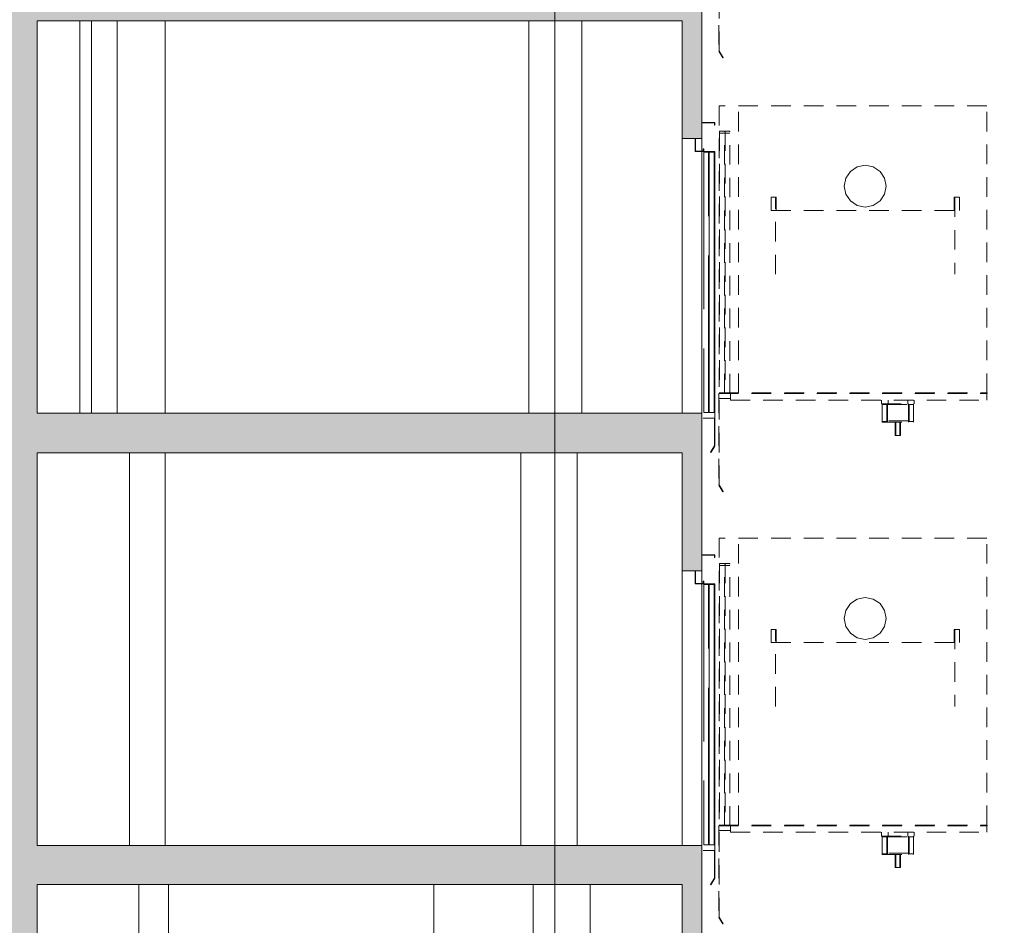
# Paper-space layout 'A-15 INWENTARYZACJA - PRZEKRÓJ' of a CAD drawing. Header units: millimetres. Extents: x 0 to 594, y 0 to 550.
# Tile 28 of 62: x 171 to 247, y 255 to 324. Entities that reach past the tile are written whole.
import ezdxf
from ezdxf.xclip import XClip

# ---------------------------------------------------------------- set-up
doc = ezdxf.new("R2010")
doc.units = ezdxf.units.MM
doc.header["$MEASUREMENT"] = 0
doc.header["$XCLIPFRAME"] = 0
for name, pattern in [('ACAD_ISO02W100', [15, 12, -3]), ('DASHDOTX2', [1000, 500, -250, 0, -250]), ('Przer. długie kreski', [2.5, 1.5, -1])]:
    doc.linetypes.add(name, pattern=pattern)
for name, color, linetype, lineweight, true_color in [('A_osie_Nr_pióra__16', 7, 'Continuous', 5, 0x0f0f0f), ('A_winda_Nr_pióra__10', 7, 'Continuous', 13, 0x4b4b4b), ('A_ściany_Nr_pióra__9', 7, 'Continuous', 13, 0xadadad)]:
    doc.layers.add(name, color=color, linetype=linetype, lineweight=lineweight, true_color=true_color)
doc.layers.add('A_podrys', color=7, linetype='Continuous')
doc.layers.add('A_strop_Nr_pióra__1', color=7, linetype='Continuous', lineweight=20)
doc.layers.add('A_ściany_Nr_pióra__1', color=7, linetype='Continuous', lineweight=20)

# ---------------------------------------------------------------- blocks, each defined once
blk = doc.blocks.new('Rysunek_2_2', base_point=(-1563.001, -181.131))
at = {"linetype": 'Continuous', "lineweight": 0, "true_color": 0x000000}
h = blk.add_hatch(color=18, dxfattribs=at)
h.paths.add_polyline_path([(78.971, 521.258), (82.471, 521.258), (82.471, 526.771), (144.471, 526.771), (144.471, 492.058), (128.571, 492.058), (128.571, 487.833), (144.178, 487.833), (144.178, 485.033), (148.171, 485.033), (148.171, 458.833), (128.921, 458.833), (128.921, 459.335), (129.071, 459.335), (129.071, 460.335), (125.881, 460.335), (125.881, 460.838), (126.031, 460.838), (126.031, 461.838), (122.841, 461.838), (122.841, 462.34), (122.991, 462.34), (122.991, 463.34), (119.801, 463.34), (119.801, 463.842), (119.951, 463.842), (119.951, 464.842), (116.761, 464.842), (116.761, 465.345), (116.911, 465.345), (116.911, 466.345), (113.721, 466.345), (113.721, 466.847), (113.871, 466.847), (113.871, 467.847), (110.681, 467.847), (110.681, 468.349), (110.831, 468.349), (110.831, 469.349), (107.641, 469.349), (107.641, 469.851), (107.791, 469.851), (107.791, 470.851), (104.601, 470.851), (104.601, 471.354), (104.751, 471.354), (104.751, 472.354), (101.561, 472.354), (101.561, 472.856), (101.711, 472.856), (101.711, 473.856), (98.521, 473.856), (98.521, 474.358), (98.671, 474.358), (98.671, 475.358), (95.471, 475.358), (82.471, 475.358), (82.471, 472.158), (98.571, 472.158), (131.1, 456.083), (143.951, 456.083), (143.951, 452.033), (147.971, 452.033), (147.971, 425.983), (128.521, 425.983), (128.521, 426.467), (128.671, 426.467), (128.671, 427.467), (125.541, 427.467), (125.541, 427.951), (125.691, 427.951), (125.691, 428.951), (122.561, 428.951), (122.561, 429.435), (122.711, 429.435), (122.711, 430.435), (119.581, 430.435), (119.581, 430.92), (119.731, 430.92), (119.731, 431.92), (116.601, 431.92), (116.601, 432.404), (116.751, 432.404), (116.751, 433.404), (113.621, 433.404), (113.621, 433.888), (113.771, 433.888), (113.771, 434.888), (110.641, 434.888), (110.641, 435.372), (110.791, 435.372), (110.791, 436.372), (107.661, 436.372), (107.661, 436.856), (107.811, 436.856), (107.811, 437.856), (104.681, 437.856), (104.681, 438.34), (104.831, 438.34), (104.831, 439.34), (101.701, 439.34), (101.701, 439.824), (101.851, 439.824), (101.851, 440.824), (98.721, 440.824), (98.721, 441.308), (98.871, 441.308), (98.871, 442.308), (98.321, 442.308), (82.471, 442.308), (82.471, 439.308), (98.4, 439.308), (130.728, 423.208), (144.291, 423.208), (144.291, 419.148), (147.671, 419.148), (147.671, 393.008), (128.121, 393.008), (128.121, 393.522), (128.271, 393.522), (128.271, 394.522), (125.181, 394.522), (125.181, 395.035), (125.331, 395.035), (125.331, 396.035), (122.241, 396.035), (122.241, 396.549), (122.391, 396.549), (122.391, 397.549), (119.301, 397.549), (119.301, 398.063), (119.451, 398.063), (119.451, 399.063), (116.361, 399.063), (116.361, 399.576), (116.511, 399.576), (116.511, 400.576), (113.421, 400.576), (113.421, 401.09), (113.571, 401.09), (113.571, 402.09), (110.481, 402.09), (110.481, 402.604), (110.631, 402.604), (110.631, 403.604), (107.541, 403.604), (107.541, 404.117), (107.691, 404.117), (107.691, 405.117), (104.601, 405.117), (104.601, 405.631), (104.751, 405.631), (104.751, 406.631), (101.661, 406.631), (101.661, 407.145), (101.811, 407.145), (101.811, 408.145), (98.721, 408.145), (98.721, 408.658), (98.871, 408.658), (98.871, 409.658), (95.671, 409.658), (82.471, 409.658), (82.471, 406.408), (98.817, 406.408), (131.205, 389.733), (143.851, 389.733), (143.851, 385.843), (147.471, 385.843), (147.471, 359.733), (128.121, 359.733), (128.121, 360.245), (128.271, 360.245), (128.271, 361.245), (125.091, 361.245), (125.091, 361.756), (125.241, 361.756), (125.241, 362.756), (122.061, 362.756), (122.061, 363.267), (122.211, 363.267), (122.211, 364.267), (119.031, 364.267), (119.031, 364.779), (119.181, 364.779), (119.181, 365.779), (116.001, 365.779), (116.001, 366.29), (116.151, 366.29), (116.151, 367.29), (112.971, 367.29), (112.971, 367.801), (113.121, 367.801), (113.121, 368.801), (109.941, 368.801), (109.941, 369.313), (110.091, 369.313), (110.091, 370.313), (106.911, 370.313), (106.911, 370.824), (107.061, 370.824), (107.061, 371.824), (103.881, 371.824), (103.881, 372.335), (104.031, 372.335), (104.031, 373.335), (100.851, 373.335), (100.851, 373.847), (101.001, 373.847), (101.001, 374.847), (97.821, 374.847), (97.821, 375.358), (97.971, 375.358), (97.971, 376.358), (94.771, 376.358), (82.471, 376.358), (82.471, 373.208), (97.746, 373.208), (130.725, 356.758), (144.201, 356.758), (144.201, 353.088), (148.071, 353.088), (148.071, 326.658), (128.521, 326.658), (128.521, 327.154), (128.671, 327.154), (128.671, 328.154), (125.521, 328.154), (125.521, 328.649), (125.671, 328.649), (125.671, 329.649), (122.521, 329.649), (122.521, 330.145), (122.671, 330.145), (122.671, 331.145), (119.521, 331.145), (119.521, 331.64), (119.671, 331.64), (119.671, 332.64), (116.521, 332.64), (116.521, 333.135), (116.671, 333.135), (116.671, 334.135), (113.521, 334.135), (113.521, 334.631), (113.671, 334.631), (113.671, 335.631), (110.521, 335.631), (110.521, 336.126), (110.671, 336.126), (110.671, 337.126), (107.521, 337.126), (107.521, 337.622), (107.671, 337.622), (107.671, 338.622), (104.521, 338.622), (104.521, 339.117), (104.671, 339.117), (104.671, 340.117), (101.521, 340.117), (101.521, 340.613), (101.671, 340.613), (101.671, 341.613), (98.521, 341.613), (98.521, 342.108), (98.671, 342.108), (98.671, 343.108), (95.471, 343.108), (82.471, 343.108), (82.471, 340.108), (98.177, 340.108), (131.528, 323.483), (144.014, 323.483), (144.014, 319.913), (147.971, 319.913), (147.971, 293.683), (147.771, 293.683), (128.421, 293.683), (128.421, 294.185), (128.571, 294.185), (128.571, 295.185), (125.441, 295.185), (125.441, 295.688), (125.591, 295.688), (125.591, 296.688), (122.461, 296.688), (122.461, 297.19), (122.611, 297.19), (122.611, 298.19), (119.481, 298.19), (119.481, 298.692), (119.631, 298.692), (119.631, 299.692), (116.501, 299.692), (116.501, 300.195), (116.651, 300.195), (116.651, 301.195), (113.521, 301.195), (113.521, 301.697), (113.671, 301.697), (113.671, 302.697), (110.541, 302.697), (110.541, 303.199), (110.691, 303.199), (110.691, 304.199), (107.561, 304.199), (107.561, 304.701), (107.711, 304.701), (107.711, 305.701), (104.581, 305.701), (104.581, 306.204), (104.731, 306.204), (104.731, 307.204), (101.601, 307.204), (101.601, 307.706), (101.751, 307.706), (101.751, 308.706), (98.621, 308.706), (98.621, 309.208), (98.771, 309.208), (98.771, 310.208), (95.571, 310.208), (82.471, 310.208), (82.471, 307.008), (98.657, 307.008), (131.337, 290.533), (143.821, 290.533), (143.821, 286.843), (147.771, 286.843), (147.771, 260.633), (128.171, 260.633), (128.121, 260.633), (128.121, 261.099), (128.271, 261.099), (128.271, 262.099), (125.161, 262.099), (125.161, 262.565), (125.311, 262.565), (125.311, 263.565), (122.201, 263.565), (122.201, 264.031), (122.351, 264.031), (122.351, 265.031), (119.241, 265.031), (119.241, 265.497), (119.391, 265.497), (119.391, 266.497), (116.281, 266.497), (116.281, 266.963), (116.431, 266.963), (116.431, 267.963), (113.321, 267.963), (113.321, 268.429), (113.471, 268.429), (113.471, 269.429), (110.361, 269.429), (110.361, 269.895), (110.511, 269.895), (110.511, 270.895), (107.401, 270.895), (107.401, 271.36), (107.551, 271.36), (107.551, 272.36), (104.441, 272.36), (104.441, 272.826), (104.591, 272.826), (104.591, 273.826), (101.481, 273.826), (101.481, 274.292), (101.631, 274.292), (101.631, 275.292), (98.521, 275.292), (98.521, 275.758), (98.671, 275.758), (98.671, 276.758), (95.471, 276.758), (82.471, 276.758), (82.471, 273.908), (97.936, 273.908), (129.941, 258.058), (144.279, 258.058), (144.279, 254.058), (148.071, 254.058), (148.171, 254.058), (148.171, 227.858), (148.071, 227.858), (128.821, 227.858), (128.821, 228.317), (128.971, 228.317), (128.971, 229.317), (125.791, 229.317), (125.791, 229.776), (125.941, 229.776), (125.941, 230.776), (122.761, 230.776), (122.761, 231.235), (122.911, 231.235), (122.911, 232.235), (119.731, 232.235), (119.731, 232.695), (119.881, 232.695), (119.881, 233.695), (116.701, 233.695), (116.701, 234.154), (116.851, 234.154), (116.851, 235.154), (113.671, 235.154), (113.671, 235.613), (113.821, 235.613), (113.821, 236.613), (110.641, 236.613), (110.641, 237.072), (110.791, 237.072), (110.791, 238.072), (107.611, 238.072), (107.611, 238.531), (107.761, 238.531), (107.761, 239.531), (104.581, 239.531), (104.581, 239.99), (104.731, 239.99), (104.731, 240.99), (101.551, 240.99), (101.551, 241.449), (101.701, 241.449), (101.701, 242.449), (98.521, 242.449), (98.521, 242.908), (98.671, 242.908), (98.671, 243.908), (95.471, 243.908), (82.471, 243.908), (82.471, 257.508), (80.778, 257.508), (80.778, 257.458), (79.778, 257.458), (79.778, 257.508), (78.971, 257.508), (78.971, 128.858), (78.971, 108.706), (172.701, 108.706), (223.521, 108.706), (304.19, 108.706), (545.864, 108.706), (545.864, 212.647), (540.844, 212.647), (540.844, 210.897), (524.894, 210.897), (524.894, 211.43), (525.044, 211.43), (525.044, 212.43), (521.953, 212.43), (521.953, 212.963), (522.103, 212.963), (522.103, 213.963), (519.012, 213.963), (519.012, 214.496), (519.162, 214.496), (519.162, 215.496), (516.071, 215.496), (516.071, 216.029), (516.221, 216.029), (516.221, 217.029), (513.13, 217.029), (513.13, 217.562), (513.28, 217.562), (513.28, 218.562), (510.189, 218.562), (510.189, 219.095), (510.339, 219.095), (510.339, 220.095), (507.248, 220.095), (507.248, 220.628), (507.398, 220.628), (507.398, 221.628), (504.307, 221.628), (504.307, 222.161), (504.457, 222.161), (504.457, 223.161), (501.366, 223.161), (501.366, 223.694), (501.516, 223.694), (501.516, 224.694), (498.425, 224.694), (498.425, 225.226), (498.575, 225.226), (498.575, 226.226), (495.849, 226.226), (495.484, 226.226), (495.484, 226.759), (495.634, 226.759), (495.634, 227.759), (495.554, 227.759), (477.104, 227.759), (477.104, 254.109), (479.494, 254.109), (479.494, 257.939), (494.161, 257.939), (524.302, 242.503), (527.184, 241.027), (540.844, 241.027), (540.844, 243.977), (524.714, 243.977), (524.714, 244.505), (524.864, 244.505), (524.864, 245.505), (521.731, 245.505), (521.731, 246.033), (521.881, 246.033), (521.881, 247.033), (518.748, 247.033), (518.748, 247.56), (518.898, 247.56), (518.898, 248.56), (515.765, 248.56), (515.765, 249.088), (515.915, 249.088), (515.915, 250.088), (512.782, 250.088), (512.782, 250.616), (512.932, 250.616), (512.932, 251.616), (509.799, 251.616), (509.799, 252.144), (509.949, 252.144), (509.949, 253.144), (506.816, 253.144), (506.816, 253.671), (506.966, 253.671), (506.966, 254.671), (503.833, 254.671), (503.833, 255.199), (503.983, 255.199), (503.983, 256.199), (500.85, 256.199), (500.85, 256.727), (501, 256.727), (501, 257.727), (497.867, 257.727), (497.867, 258.255), (498.017, 258.255), (498.017, 259.255), (495.067, 259.255), (494.884, 259.255), (494.884, 259.782), (495.034, 259.782), (495.034, 260.782), (494.924, 260.782), (494.774, 260.782), (491.904, 260.782), (476.524, 260.782), (476.494, 260.782), (476.494, 287.012), (478.924, 287.012), (478.924, 290.882), (494.18, 290.882), (524.493, 275.514), (528.116, 273.677), (540.844, 273.677), (540.844, 276.987), (527.733, 276.987), (524.904, 276.987), (524.904, 277.513), (525.054, 277.513), (525.054, 278.513), (521.894, 278.513), (521.894, 279.039), (522.044, 279.039), (522.044, 280.039), (518.884, 280.039), (518.884, 280.565), (519.034, 280.565), (519.034, 281.565), (515.874, 281.565), (515.874, 282.091), (516.024, 282.091), (516.024, 283.091), (512.864, 283.091), (512.864, 283.617), (513.014, 283.617), (513.014, 284.617), (509.854, 284.617), (509.854, 285.143), (510.004, 285.143), (510.004, 286.143), (506.844, 286.143), (506.844, 286.669), (506.994, 286.669), (506.994, 287.669), (503.834, 287.669), (503.834, 288.195), (503.984, 288.195), (503.984, 289.195), (500.824, 289.195), (500.824, 289.721), (500.974, 289.721), (500.974, 290.721), (497.814, 290.721), (497.814, 291.247), (497.964, 291.247), (497.964, 292.247), (494.804, 292.247), (494.804, 292.271), (494.804, 292.773), (494.954, 292.773), (494.954, 293.773), (494.924, 293.773), (494.454, 293.773), (476.824, 293.773), (476.824, 319.773), (478.994, 319.773), (478.994, 323.723), (495.855, 323.723), (524.618, 308.913), (528.086, 307.127), (540.844, 307.127), (540.844, 310.427), (524.954, 310.427), (524.954, 310.959), (525.104, 310.959), (525.104, 311.959), (521.98, 311.959), (521.98, 312.49), (522.13, 312.49), (522.13, 313.49), (519.006, 313.49), (519.006, 314.021), (519.156, 314.021), (519.156, 315.021), (516.032, 315.021), (516.032, 315.553), (516.182, 315.553), (516.182, 316.553), (513.058, 316.553), (513.058, 317.084), (513.208, 317.084), (513.208, 318.084), (510.084, 318.084), (510.084, 318.615), (510.234, 318.615), (510.234, 319.615), (507.11, 319.615), (507.11, 320.147), (507.26, 320.147), (507.26, 321.147), (504.136, 321.147), (504.136, 321.678), (504.286, 321.678), (504.286, 322.678), (501.162, 322.678), (501.162, 323.21), (501.312, 323.21), (501.312, 324.21), (498.188, 324.21), (498.188, 324.741), (498.338, 324.741), (498.338, 325.741), (495.214, 325.741), (495.214, 325.759), (495.214, 326.272), (495.364, 326.272), (495.364, 327.272), (494.884, 327.272), (492.234, 327.272), (476.744, 327.272), (476.744, 353.502), (479.104, 353.502), (479.104, 357.272), (494.171, 357.272), (524.472, 342.222), (527.824, 340.557), (540.844, 340.557), (540.844, 343.717), (524.834, 343.717), (524.834, 344.21), (524.984, 344.21), (524.984, 345.21), (521.828, 345.21), (521.828, 345.703), (521.978, 345.703), (521.978, 346.703), (518.822, 346.703), (518.822, 347.196), (518.972, 347.196), (518.972, 348.196), (515.816, 348.196), (515.816, 348.689), (515.966, 348.689), (515.966, 349.689), (512.81, 349.689), (512.81, 350.182), (512.96, 350.182), (512.96, 351.182), (509.804, 351.182), (509.804, 351.676), (509.954, 351.676), (509.954, 352.676), (506.798, 352.676), (506.798, 353.169), (506.948, 353.169), (506.948, 354.169), (503.792, 354.169), (503.792, 354.662), (503.942, 354.662), (503.942, 355.662), (503.693, 355.662), (500.786, 355.662), (500.786, 356.155), (500.936, 356.155), (500.936, 357.155), (500.69, 357.155), (497.78, 357.155), (497.78, 357.648), (497.93, 357.648), (497.93, 358.648), (497.687, 358.648), (495.09, 358.648), (494.774, 358.648), (494.774, 359.141), (494.924, 359.141), (494.924, 360.141), (476.674, 360.141), (476.674, 386.401), (478.894, 386.401), (478.894, 389.901), (495.646, 389.901), (524.664, 375.537), (528.34, 373.717), (540.844, 373.717), (540.844, 377.057), (524.974, 377.057), (524.974, 377.542), (525.124, 377.542), (525.124, 378.542), (521.974, 378.542), (521.974, 379.027), (522.124, 379.027), (522.124, 380.027), (518.974, 380.027), (518.974, 380.512), (519.124, 380.512), (519.124, 381.512), (515.974, 381.512), (515.974, 381.997), (516.124, 381.997), (516.124, 382.997), (512.974, 382.997), (512.974, 383.482), (513.124, 383.482), (513.124, 384.482), (509.974, 384.482), (509.974, 384.967), (510.124, 384.967), (510.124, 385.967), (506.974, 385.967), (506.974, 386.452), (507.124, 386.452), (507.124, 387.452), (503.974, 387.452), (503.974, 387.937), (504.124, 387.937), (504.124, 388.937), (500.974, 388.937), (500.974, 389.422), (501.124, 389.422), (501.124, 390.422), (497.974, 390.422), (497.974, 390.907), (498.124, 390.907), (498.124, 391.907), (494.974, 391.907), (494.974, 392.392), (495.124, 392.392), (495.124, 393.392), (476.594, 393.392), (476.594, 419.552), (478.984, 419.552), (478.984, 423.322), (494.208, 423.322), (524.534, 408.57), (528.158, 406.807), (540.844, 406.807), (540.844, 410.087), (524.844, 410.087), (524.844, 410.563), (524.994, 410.563), (524.994, 411.563), (521.81, 411.563), (521.81, 412.039), (521.96, 412.039), (521.96, 413.039), (518.776, 413.039), (518.776, 413.515), (518.926, 413.515), (518.926, 414.515), (515.742, 414.515), (515.742, 414.991), (515.892, 414.991), (515.892, 415.991), (512.708, 415.991), (512.708, 416.467), (512.858, 416.467), (512.858, 417.467), (509.674, 417.467), (509.674, 417.943), (509.824, 417.943), (509.824, 418.943), (506.64, 418.943), (506.64, 419.419), (506.79, 419.419), (506.79, 420.419), (503.606, 420.419), (503.606, 420.895), (503.756, 420.895), (503.756, 421.895), (500.572, 421.895), (500.572, 422.37), (500.722, 422.37), (500.722, 423.37), (497.538, 423.37), (497.538, 423.846), (497.688, 423.846), (497.688, 424.846), (494.504, 424.846), (494.504, 425.322), (494.654, 425.322), (494.654, 426.322), (476.524, 426.322), (476.524, 452.452), (478.296, 452.452), (478.296, 456.352), (494.145, 456.352), (527.939, 439.877), (540.844, 439.877), (540.844, 442.957), (525.044, 442.957), (525.044, 443.423), (525.194, 443.423), (525.194, 444.423), (522.038, 444.423), (522.038, 444.888), (522.188, 444.888), (522.188, 445.888), (519.032, 445.888), (519.032, 446.354), (519.182, 446.354), (519.182, 447.354), (516.026, 447.354), (516.026, 447.819), (516.176, 447.819), (516.176, 448.819), (513.02, 448.819), (513.02, 449.285), (513.17, 449.285), (513.17, 450.285), (510.014, 450.285), (510.014, 450.75), (510.164, 450.75), (510.164, 451.75), (507.008, 451.75), (507.008, 452.215), (507.158, 452.215), (507.158, 453.215), (504.002, 453.215), (504.002, 453.681), (504.152, 453.681), (504.152, 454.681), (500.996, 454.681), (500.996, 455.146), (501.146, 455.146), (501.146, 456.146), (497.99, 456.146), (497.99, 456.612), (498.14, 456.612), (498.14, 457.612), (494.984, 457.612), (494.984, 458.077), (495.134, 458.077), (495.134, 459.077), (476.554, 459.077), (476.554, 485.297), (478.654, 485.297), (478.654, 488.687), (540.844, 488.687), (540.844, 485.317), (545.864, 485.317), (545.864, 508.739), (540.844, 508.739), (540.844, 506.896), (346.273, 506.896), (346.273, 532.459), (344.115, 532.459), (344.115, 530.095), (82.471, 530.095), (82.471, 532.459), (78.971, 532.459)])
h.paths.add_polyline_path([(95.471, 211.358), (82.471, 211.358), (82.471, 241.358), (97.329, 241.358), (131.386, 224.958), (144.133, 224.958), (144.133, 221.358), (148.071, 221.358), (148.071, 194.858), (128.521, 194.858), (128.521, 195.358), (128.671, 195.358), (128.671, 196.358), (125.521, 196.358), (125.521, 196.858), (125.671, 196.858), (125.671, 197.858), (122.521, 197.858), (122.521, 198.358), (122.671, 198.358), (122.671, 199.358), (119.521, 199.358), (119.521, 199.858), (119.671, 199.858), (119.671, 200.858), (116.521, 200.858), (116.521, 201.358), (116.671, 201.358), (116.671, 202.358), (113.521, 202.358), (113.521, 202.858), (113.671, 202.858), (113.671, 203.858), (110.521, 203.858), (110.521, 204.358), (110.671, 204.358), (110.671, 205.358), (107.521, 205.358), (107.521, 205.858), (107.671, 205.858), (107.671, 206.858), (104.521, 206.858), (104.521, 207.358), (104.671, 207.358), (104.671, 208.358), (101.521, 208.358), (101.521, 208.858), (101.671, 208.858), (101.671, 209.858), (98.521, 209.858), (98.521, 210.358), (98.671, 210.358), (98.671, 211.358)], flags=0)
h.paths.add_polyline_path([(82.471, 145.158), (82.471, 175.258), (98.262, 175.258), (131.328, 158.558), (144.571, 158.558), (144.571, 155.088), (147.971, 155.088), (147.971, 128.858), (126.421, 128.858), (126.421, 129.488), (126.571, 129.488), (126.571, 130.488), (123.477, 130.488), (123.477, 131.118), (123.627, 131.118), (123.627, 132.118), (120.532, 132.118), (120.532, 132.748), (120.682, 132.748), (120.682, 133.748), (117.588, 133.748), (117.588, 134.378), (117.738, 134.378), (117.738, 135.378), (114.643, 135.378), (114.643, 136.008), (114.793, 136.008), (114.793, 137.008), (111.699, 137.008), (111.699, 137.638), (111.849, 137.638), (111.849, 138.638), (108.754, 138.638), (108.754, 139.268), (108.904, 139.268), (108.904, 140.268), (105.81, 140.268), (105.81, 140.898), (105.96, 140.898), (105.96, 141.898), (102.865, 141.898), (102.865, 142.528), (103.015, 142.528), (103.015, 143.528), (99.921, 143.528), (99.921, 144.158), (100.071, 144.158), (100.071, 145.158), (96.871, 145.158)], flags=0)
h.paths.add_polyline_path([(98.571, 178.358), (82.471, 178.358), (82.471, 208.858), (97.167, 208.858), (130.967, 191.958), (144.129, 191.958), (144.129, 188.388), (147.871, 188.388), (147.871, 161.858), (131.471, 161.858), (128.271, 161.858), (128.121, 161.858), (128.121, 162.358), (128.271, 162.358), (128.271, 163.358), (125.151, 163.358), (125.151, 163.858), (125.301, 163.858), (125.301, 164.858), (122.181, 164.858), (122.181, 165.358), (122.331, 165.358), (122.331, 166.358), (119.211, 166.358), (119.211, 166.858), (119.361, 166.858), (119.361, 167.858), (116.241, 167.858), (116.241, 168.358), (116.391, 168.358), (116.391, 169.358), (113.271, 169.358), (113.271, 169.858), (113.421, 169.858), (113.421, 170.858), (110.301, 170.858), (110.301, 171.358), (110.451, 171.358), (110.451, 172.358), (107.331, 172.358), (107.331, 172.858), (107.481, 172.858), (107.481, 173.858), (104.361, 173.858), (104.361, 174.358), (104.511, 174.358), (104.511, 175.358), (101.391, 175.358), (101.391, 175.858), (101.541, 175.858), (101.541, 176.858), (98.421, 176.858), (98.421, 177.358), (98.571, 177.358)], flags=0)
h.paths.add_polyline_path([(150.524, 494.366), (170.201, 494.366), (170.201, 116.835), (150.524, 116.835)], flags=0)
h.paths.add_polyline_path([(172.701, 496.906), (150.524, 496.906), (150.524, 507.797), (150.524, 526.771), (195.183, 526.771), (195.183, 496.906)], flags=0)
h.paths.add_polyline_path([(172.701, 224.871), (222.021, 224.871), (222.021, 215.858), (223.521, 215.858), (223.521, 227.858), (172.701, 227.858), (172.701, 257.637), (222.021, 257.637), (222.021, 248.858), (223.521, 248.858), (223.521, 260.633), (172.701, 260.633), (172.701, 290.657), (222.021, 290.657), (222.021, 281.633), (223.521, 281.633), (223.521, 293.683), (172.701, 293.683), (172.701, 323.677), (222.021, 323.677), (222.021, 314.683), (223.521, 314.683), (223.521, 326.858), (172.701, 326.858), (172.701, 356.697), (222.021, 356.697), (222.021, 347.858), (223.521, 347.858), (223.521, 359.933), (172.701, 359.933), (172.701, 389.633), (222.021, 389.633), (222.021, 380.933), (223.521, 380.933), (223.521, 393.158), (172.701, 393.158), (172.701, 422.653), (222.021, 422.653), (222.021, 414.158), (223.521, 414.158), (223.521, 426.133), (172.701, 426.133), (172.701, 455.673), (222.021, 455.673), (222.021, 447.133), (223.521, 447.133), (223.521, 458.833), (172.701, 458.833), (172.701, 488.693), (222.021, 488.693), (222.021, 479.833), (223.521, 479.833), (223.521, 494.535), (251.6, 494.535), (251.6, 116.835), (223.521, 116.835), (223.521, 128.858), (172.701, 128.858), (172.701, 158.494), (222.021, 158.494), (222.021, 149.858), (223.521, 149.858), (223.521, 161.858), (172.701, 161.858), (172.701, 191.682), (222.021, 191.682), (222.021, 182.858), (223.521, 182.858), (223.521, 194.858), (172.701, 194.858)], flags=0)
h.paths.add_polyline_path([(196.183, 496.906), (196.183, 526.771), (211.83, 526.771), (211.83, 522.206), (215.555, 522.206), (215.555, 526.771), (277.7, 526.771), (277.7, 522.206), (281.341, 522.206), (281.341, 526.771), (330.073, 526.771), (343.402, 526.771), (343.402, 520.253), (344.306, 520.253), (344.306, 491.91), (330.073, 491.91), (308.338, 491.91), (308.338, 496.906), (302.69, 496.906), (223.521, 496.906), (222.021, 496.906)], flags=0)
h.paths.add_polyline_path([(252.986, 194.858), (252.986, 221.358), (256.744, 221.358), (256.744, 224.268), (276.249, 224.268), (276.249, 221.358), (280.601, 221.358), (280.601, 215.858), (282.33, 215.858), (282.33, 227.858), (253.1, 227.858), (253.1, 254.133), (255.965, 254.133), (255.965, 257.043), (276.56, 257.043), (276.56, 254.133), (280.531, 254.133), (280.531, 248.858), (282.33, 248.858), (282.33, 260.633), (253.1, 260.633), (253.1, 286.843), (255.62, 286.843), (255.62, 290.033), (276.43, 290.033), (276.43, 286.843), (280.911, 286.843), (280.911, 281.633), (282.33, 281.633), (282.33, 293.683), (253.1, 293.683), (253.1, 319.913), (255.56, 319.913), (255.56, 323.193), (276.41, 323.193), (276.41, 319.913), (280.781, 319.913), (280.781, 314.683), (282.33, 314.683), (282.33, 326.858), (253.1, 326.858), (253.1, 353.088), (255.85, 353.088), (255.85, 356.348), (276.87, 356.348), (276.87, 353.088), (280.771, 353.088), (280.771, 347.858), (282.33, 347.858), (282.33, 359.933), (253.1, 359.933), (253.1, 385.843), (255.8, 385.843), (255.8, 389.443), (276.57, 389.443), (276.57, 385.843), (280.771, 385.843), (280.771, 380.933), (282.33, 380.933), (282.33, 393.158), (253.1, 393.158), (253.1, 419.148), (255.377, 419.148), (255.377, 423.278), (277.092, 423.278), (277.092, 419.148), (280.851, 419.148), (280.851, 414.158), (282.33, 414.158), (282.33, 426.133), (253.1, 426.133), (253.1, 451.983), (255.98, 451.983), (255.98, 456.083), (276.881, 456.083), (276.86, 451.983), (280.851, 451.983), (280.851, 447.133), (282.33, 447.133), (282.33, 458.833), (253.1, 458.833), (253.1, 485.003), (255.966, 485.003), (255.966, 488.143), (276.82, 488.143), (276.82, 485.003), (280.951, 485.003), (280.951, 479.833), (282.33, 479.833), (282.33, 494.535), (302.69, 494.535), (302.69, 116.835), (282.33, 116.835), (282.33, 128.858), (253.1, 128.858), (253.1, 155.358), (255.659, 155.358), (255.659, 158.458), (277.1, 158.458), (277.1, 155.358), (280.751, 155.358), (280.751, 149.858), (282.33, 149.858), (282.33, 161.858), (253.1, 161.858), (253.1, 188.358), (255.71, 188.358), (255.71, 191.268), (276.58, 191.268), (276.58, 188.358), (280.69, 188.358), (280.69, 182.858), (282.33, 182.858), (282.33, 194.858)], flags=0)
h.paths.add_polyline_path([(304.19, 158.737), (455.374, 158.737), (455.374, 128.858), (304.19, 128.858)], flags=0)
h.paths.add_polyline_path([(304.19, 323.831), (474.634, 323.831), (474.634, 293.683), (304.19, 293.683)], flags=0)
h.paths.add_polyline_path([(304.19, 224.831), (474.634, 224.831), (474.634, 194.858), (304.19, 194.858)], flags=0)
h.paths.add_polyline_path([(304.19, 458.833), (304.19, 488.842), (474.634, 488.842), (474.634, 458.833)], flags=0)
h.paths.add_polyline_path([(304.19, 290.656), (474.634, 290.656), (474.634, 260.633), (304.19, 260.633)], flags=0)
h.paths.add_polyline_path([(474.634, 393.158), (304.19, 393.158), (304.19, 423.106), (474.634, 423.106)], flags=0)
h.paths.add_polyline_path([(304.19, 356.906), (474.634, 356.906), (474.634, 326.858), (304.19, 326.858)], flags=0)
h.paths.add_polyline_path([(304.19, 161.658), (304.19, 191.831), (474.634, 191.831), (474.634, 161.658), (455.374, 161.658)], flags=0)
h.paths.add_polyline_path([(304.19, 227.858), (304.19, 257.606), (474.634, 257.606), (474.634, 227.858)], flags=0)
h.paths.add_polyline_path([(304.19, 426.133), (304.19, 455.806), (474.634, 455.806), (474.634, 426.133)], flags=0)
h.paths.add_polyline_path([(304.19, 359.933), (304.19, 390.131), (474.634, 390.131), (474.634, 360.141), (474.634, 359.933)], flags=0)
h.paths.add_polyline_path([(349.328, 491.91), (349.328, 503.872), (540.844, 503.872), (540.844, 491.91), (474.634, 491.91)], flags=0)
h.paths.add_polyline_path([(540.844, 129.007), (456.874, 129.007), (456.874, 158.737), (474.634, 158.737), (474.634, 155.257), (479.284, 155.257), (479.284, 158.737), (495.613, 158.737), (516.724, 148.936), (518.578, 148.076), (518.578, 147.553), (540.844, 147.553)], flags=0)
h.paths.add_polyline_path([(477.024, 188.328), (479.355, 188.328), (479.355, 192.081), (494.25, 192.081), (524.526, 177.003), (528.16, 175.193), (540.844, 175.193), (540.844, 150.553), (519.727, 150.553), (516.954, 150.553), (516.954, 151.941), (513.964, 151.941), (513.964, 153.329), (510.974, 153.329), (510.974, 154.717), (507.984, 154.717), (507.984, 156.106), (504.994, 156.106), (504.994, 157.494), (502.004, 157.494), (502.004, 158.882), (499.014, 158.882), (499.014, 160.27), (496.024, 160.27), (496.024, 161.658), (494.834, 161.658), (477.024, 161.658)], flags=0)
h.paths.add_polyline_path([(477.104, 220.828), (479.254, 220.828), (479.254, 224.558), (495.439, 224.558), (524.46, 209.432), (525.678, 208.797), (526.72, 208.797), (540.844, 208.797), (540.844, 178.537), (527.761, 178.537), (525.004, 178.537), (525.004, 179.014), (525.154, 179.014), (525.154, 180.014), (522.017, 180.014), (522.017, 180.49), (522.167, 180.49), (522.167, 181.49), (519.03, 181.49), (519.03, 181.967), (519.18, 181.967), (519.18, 182.967), (516.043, 182.967), (516.043, 183.443), (516.193, 183.443), (516.193, 184.443), (513.056, 184.443), (513.056, 184.919), (513.206, 184.919), (513.206, 185.919), (510.069, 185.919), (510.069, 186.396), (510.219, 186.396), (510.219, 187.396), (507.082, 187.396), (507.082, 187.872), (507.232, 187.872), (507.232, 188.872), (504.095, 188.872), (504.095, 189.349), (504.245, 189.349), (504.245, 190.349), (501.108, 190.349), (501.108, 190.825), (501.258, 190.825), (501.258, 191.825), (498.121, 191.825), (498.121, 192.302), (498.271, 192.302), (498.271, 193.302), (495.271, 193.302), (495.134, 193.302), (495.134, 193.778), (495.284, 193.778), (495.284, 194.778), (494.874, 194.778), (477.104, 194.778)], flags=0)
at = {"layer": 'A_osie_Nr_pióra__16', "color": 250, "linetype": 'DASHDOTX2', "lineweight": 5, "true_color": 0x0f0f0f}
blk.add_line((212.296, 501.211), (212.296, 142.962), dxfattribs=at)
at = {"layer": 'A_strop_Nr_pióra__1', "color": 7, "linetype": 'Continuous', "lineweight": 20}
for p, q in [((172.701, 323.677), (222.021, 323.677)), ((223.521, 314.683), (222.021, 314.683)), ((172.701, 293.683), (223.521, 293.683)), ((172.701, 290.657), (222.021, 290.657)), ((223.521, 281.633), (222.021, 281.633)), ((172.701, 260.633), (223.521, 260.633)), ((172.701, 257.637), (222.021, 257.637))]:
    blk.add_line(p, q, dxfattribs=at)
at = {"layer": 'A_winda_Nr_pióra__10', "color": 251, "linetype": 'Przer. długie kreski', "lineweight": 13, "true_color": 0x4b4b4b}
for p, q in [((224.821, 328.358), (224.821, 321.358)), ((224.851, 321.358), (224.851, 327.988)), ((224.821, 321.358), (224.851, 321.358)), ((224.849, 321.366), (224.823, 321.35)), ((224.823, 321.35), (225.123, 320.85)), ((225.149, 320.866), (224.849, 321.366)), ((225.123, 320.85), (225.149, 320.866)), ((245.321, 317.183), (224.841, 317.183)), ((224.841, 317.183), (224.841, 295.223)), ((226.321, 295.223), (226.321, 317.183)), ((245.321, 295.223), (245.321, 317.183)), ((224.881, 315.233), (224.881, 295.183)), ((225.251, 315.233), (224.881, 315.233)), ((225.251, 315.083), (224.881, 315.083)), ((225.251, 295.183), (225.251, 315.233)), ((225.301, 315.233), (225.301, 295.183)), ((225.671, 315.233), (225.301, 315.233)), ((225.671, 315.083), (225.301, 315.083)), ((225.671, 295.183), (225.671, 315.233)), ((235.409, 312.511), (234.89, 312.165)), ((236.021, 312.633), (235.409, 312.511)), ((236.633, 312.511), (236.021, 312.633)), ((237.152, 312.165), (236.633, 312.511)), ((234.89, 312.165), (234.543, 311.645)), ((237.499, 311.645), (237.152, 312.165)), ((234.543, 311.645), (234.421, 311.033)), ((234.421, 311.033), (234.543, 310.421)), ((237.621, 311.033), (237.499, 311.645)), ((237.499, 310.421), (237.621, 311.033)), ((234.543, 310.421), (234.89, 309.902)), ((237.152, 309.902), (237.499, 310.421)), ((229.221, 310.183), (228.821, 310.183)), ((228.821, 310.183), (228.821, 309.183)), ((229.171, 304.298), (229.171, 310.183)), ((229.221, 309.183), (229.221, 310.183)), ((234.89, 309.902), (235.409, 309.555)), ((235.409, 309.555), (236.021, 309.433)), ((236.021, 309.433), (236.633, 309.555)), ((236.633, 309.555), (237.152, 309.902)), ((243.221, 310.183), (242.821, 310.183)), ((242.821, 310.183), (242.821, 309.183)), ((242.871, 310.183), (242.871, 304.298)), ((243.221, 309.183), (243.221, 310.183)), ((228.821, 309.183), (243.221, 309.183)), ((224.821, 295.183), (245.336, 295.183)), ((224.821, 295.183), (224.821, 288.183)), ((224.841, 295.223), (245.336, 295.223)), ((224.881, 295.233), (225.251, 295.233)), ((225.301, 295.233), (225.671, 295.233)), ((225.706, 295.223), (225.706, 295.183)), ((225.721, 295.183), (225.721, 294.683)), ((226.306, 295.223), (226.306, 295.183)), ((245.306, 295.183), (245.306, 295.223)), ((245.321, 294.683), (245.321, 295.183)), ((245.336, 295.183), (245.336, 295.223)), ((224.821, 294.813), (225.721, 294.813)), ((224.851, 288.183), (224.851, 294.813)), ((225.721, 294.683), (245.321, 294.683)), ((237.271, 294.683), (237.271, 294.383)), ((237.771, 294.383), (237.771, 294.683)), ((239.271, 294.683), (239.271, 294.383)), ((239.771, 294.383), (239.771, 294.683)), ((237.271, 294.383), (239.771, 294.383)), ((237.321, 294.383), (237.321, 292.983)), ((237.321, 294.333), (237.671, 294.333)), ((237.671, 294.333), (237.671, 293.033)), ((237.721, 294.383), (237.721, 292.983)), ((237.721, 294.333), (239.321, 294.333)), ((239.321, 292.983), (239.321, 294.383)), ((239.371, 294.333), (239.721, 294.333)), ((239.371, 293.033), (239.371, 294.333)), ((239.721, 292.983), (239.721, 294.383)), ((237.671, 293.033), (237.321, 293.033)), ((237.321, 292.983), (239.721, 292.983)), ((239.321, 293.083), (237.721, 293.083)), ((238.321, 292.983), (238.321, 291.983)), ((238.371, 291.983), (238.371, 292.983)), ((238.671, 291.983), (238.671, 292.983)), ((238.721, 291.983), (238.721, 292.983)), ((239.721, 293.033), (239.371, 293.033)), ((238.321, 291.983), (238.721, 291.983)), ((224.821, 288.183), (224.851, 288.183)), ((224.849, 288.191), (224.823, 288.175)), ((224.823, 288.175), (225.123, 287.675)), ((225.149, 287.691), (224.849, 288.191)), ((225.123, 287.675), (225.149, 287.691)), ((245.321, 284.133), (224.841, 284.133)), ((224.841, 284.133), (224.841, 262.173)), ((226.321, 262.173), (226.321, 284.133)), ((245.321, 262.173), (245.321, 284.133)), ((224.881, 282.183), (224.881, 262.133)), ((225.251, 282.183), (224.881, 282.183)), ((225.251, 282.033), (224.881, 282.033)), ((225.251, 262.133), (225.251, 282.183)), ((225.301, 282.183), (225.301, 262.133)), ((225.671, 282.183), (225.301, 282.183)), ((225.671, 282.033), (225.301, 282.033)), ((225.671, 262.133), (225.671, 282.183)), ((235.409, 279.461), (234.89, 279.115)), ((236.021, 279.583), (235.409, 279.461)), ((236.633, 279.461), (236.021, 279.583)), ((237.152, 279.115), (236.633, 279.461)), ((234.543, 278.595), (234.421, 277.983)), ((234.89, 279.115), (234.543, 278.595)), ((237.499, 278.595), (237.152, 279.115)), ((237.621, 277.983), (237.499, 278.595)), ((234.421, 277.983), (234.543, 277.371)), ((237.499, 277.371), (237.621, 277.983)), ((229.221, 277.133), (228.821, 277.133)), ((228.821, 277.133), (228.821, 276.133)), ((229.171, 271.248), (229.171, 277.133)), ((229.221, 276.133), (229.221, 277.133)), ((234.543, 277.371), (234.89, 276.852)), ((237.152, 276.852), (237.499, 277.371)), ((243.221, 277.133), (242.821, 277.133)), ((242.821, 277.133), (242.821, 276.133)), ((242.871, 277.133), (242.871, 271.248)), ((243.221, 276.133), (243.221, 277.133)), ((234.89, 276.852), (235.409, 276.505)), ((235.409, 276.505), (236.021, 276.383)), ((236.021, 276.383), (236.633, 276.505)), ((236.633, 276.505), (237.152, 276.852)), ((228.821, 276.133), (243.221, 276.133)), ((224.821, 262.133), (245.336, 262.133)), ((224.821, 262.133), (224.821, 255.133)), ((224.841, 262.173), (245.336, 262.173)), ((224.881, 262.183), (225.251, 262.183)), ((225.301, 262.183), (225.671, 262.183)), ((225.706, 262.173), (225.706, 262.133)), ((225.721, 262.133), (225.721, 261.633)), ((226.306, 262.173), (226.306, 262.133)), ((245.306, 262.133), (245.306, 262.173)), ((245.321, 261.633), (245.321, 262.133)), ((245.336, 262.133), (245.336, 262.173)), ((224.821, 261.763), (225.721, 261.763)), ((224.851, 255.133), (224.851, 261.763)), ((225.721, 261.633), (245.321, 261.633)), ((237.271, 261.633), (237.271, 261.333)), ((237.271, 261.333), (239.771, 261.333)), ((237.321, 261.333), (237.321, 259.933)), ((237.321, 261.283), (237.671, 261.283)), ((237.671, 261.283), (237.671, 259.983)), ((237.721, 261.333), (237.721, 259.933)), ((237.721, 261.283), (239.321, 261.283)), ((237.771, 261.333), (237.771, 261.633)), ((239.271, 261.633), (239.271, 261.333)), ((239.321, 259.933), (239.321, 261.333)), ((239.371, 261.283), (239.721, 261.283)), ((239.371, 259.983), (239.371, 261.283)), ((239.721, 259.933), (239.721, 261.333)), ((239.771, 261.333), (239.771, 261.633)), ((237.671, 259.983), (237.321, 259.983)), ((237.321, 259.933), (239.721, 259.933)), ((239.321, 260.033), (237.721, 260.033)), ((238.321, 259.933), (238.321, 258.933)), ((238.371, 258.933), (238.371, 259.933)), ((238.671, 258.933), (238.671, 259.933)), ((238.721, 258.933), (238.721, 259.933)), ((239.721, 259.983), (239.371, 259.983)), ((238.321, 258.933), (238.721, 258.933)), ((224.821, 255.133), (224.851, 255.133)), ((224.849, 255.141), (224.823, 255.125)), ((224.823, 255.125), (225.123, 254.625)), ((225.149, 254.641), (224.849, 255.141)), ((225.123, 254.625), (225.149, 254.641))]:
    blk.add_line(p, q, dxfattribs=at)
at = {"layer": 'A_winda_Nr_pióra__10', "color": 251, "linetype": 'Continuous', "lineweight": 13, "true_color": 0x4b4b4b}
for p, q in [((223.521, 313.713), (223.521, 315.903)), ((224.521, 315.903), (223.521, 315.903)), ((223.521, 315.873), (224.491, 315.873)), ((224.491, 315.873), (224.491, 315.703)), ((224.491, 315.703), (224.521, 315.703)), ((224.521, 315.703), (224.521, 315.903)), ((223.021, 314.683), (223.021, 313.683)), ((223.051, 313.713), (223.051, 314.683)), ((224.521, 313.683), (223.021, 313.683)), ((223.641, 313.713), (223.051, 313.713)), ((223.671, 313.883), (223.641, 313.883)), ((223.641, 313.883), (223.641, 313.713)), ((223.671, 313.683), (223.671, 313.883)), ((224.091, 313.633), (224.091, 293.733)), ((224.461, 313.633), (224.091, 313.633)), ((224.461, 293.733), (224.461, 313.633)), ((224.521, 291.183), (224.521, 313.683)), ((224.091, 293.733), (224.461, 293.733)), ((223.621, 293.303), (224.521, 293.303)), ((224.491, 293.303), (224.491, 291.183)), ((224.493, 291.181), (224.193, 290.691)), ((224.193, 290.691), (224.219, 290.675)), ((224.219, 290.675), (224.519, 291.165)), ((224.491, 291.183), (224.521, 291.183)), ((224.519, 291.165), (224.493, 291.181)), ((223.521, 280.663), (223.521, 282.853)), ((224.521, 282.853), (223.521, 282.853)), ((223.521, 282.823), (224.491, 282.823)), ((224.491, 282.823), (224.491, 282.653)), ((224.491, 282.653), (224.521, 282.653)), ((224.521, 282.653), (224.521, 282.853)), ((223.021, 281.633), (223.021, 280.633)), ((223.051, 280.663), (223.051, 281.633)), ((224.521, 280.633), (223.021, 280.633)), ((223.641, 280.663), (223.051, 280.663)), ((223.671, 280.833), (223.641, 280.833)), ((223.641, 280.833), (223.641, 280.663)), ((223.671, 280.633), (223.671, 280.833)), ((224.091, 280.583), (224.091, 260.683)), ((224.461, 280.583), (224.091, 280.583)), ((224.461, 260.683), (224.461, 280.583)), ((224.521, 258.133), (224.521, 280.633)), ((224.091, 260.683), (224.461, 260.683)), ((223.621, 260.253), (224.521, 260.253)), ((224.491, 260.253), (224.491, 258.133)), ((224.493, 258.131), (224.193, 257.641)), ((224.193, 257.641), (224.219, 257.625)), ((224.219, 257.625), (224.519, 258.115)), ((224.491, 258.133), (224.521, 258.133)), ((224.519, 258.115), (224.493, 258.131))]:
    blk.add_line(p, q, dxfattribs=at)
at = {"layer": 'A_winda_Nr_pióra__10', "color": 251, "linetype": 'ACAD_ISO02W100', "lineweight": 13, "true_color": 0x4b4b4b}
for p, q in [((224.041, 313.633), (223.671, 313.633)), ((223.671, 313.633), (223.671, 293.733)), ((224.041, 293.733), (224.041, 313.633)), ((223.671, 293.733), (224.041, 293.733)), ((224.041, 280.583), (223.671, 280.583)), ((223.671, 280.583), (223.671, 260.683)), ((224.041, 260.683), (224.041, 280.583)), ((223.671, 260.683), (224.041, 260.683))]:
    blk.add_line(p, q, dxfattribs=at)
at = {"layer": 'A_ściany_Nr_pióra__1', "color": 7, "linetype": 'Continuous', "lineweight": 20}
for p, q in [((223.521, 326.858), (223.521, 314.683)), ((172.701, 323.677), (172.701, 293.683)), ((222.021, 323.677), (222.021, 314.683)), ((223.521, 293.683), (223.521, 281.633)), ((172.701, 290.657), (172.701, 260.633)), ((222.021, 290.657), (222.021, 281.633)), ((223.521, 260.633), (223.521, 248.858)), ((172.701, 257.637), (172.701, 227.858)), ((222.021, 257.637), (222.021, 248.858))]:
    blk.add_line(p, q, dxfattribs=at)
at = {"layer": 'A_ściany_Nr_pióra__9', "color": 253, "linetype": 'Continuous', "lineweight": 13, "true_color": 0xadadad}
for p, q in [((175.976, 323.677), (175.976, 293.683)), ((176.851, 323.677), (176.851, 293.683)), ((178.811, 323.677), (178.811, 293.683)), ((182.486, 323.677), (182.486, 293.683)), ((210.296, 323.677), (210.296, 293.683)), ((214.346, 323.677), (214.346, 293.683)), ((222.021, 314.683), (222.021, 293.683)), ((223.521, 313.713), (223.521, 293.683)), ((179.761, 290.657), (179.761, 260.633)), ((182.486, 290.657), (182.486, 260.633)), ((209.676, 290.657), (209.676, 260.633)), ((213.996, 290.657), (213.996, 260.633)), ((222.021, 281.633), (222.021, 260.633)), ((223.521, 280.663), (223.521, 260.633)), ((180.471, 257.637), (180.471, 227.858)), ((182.751, 257.637), (182.751, 227.858)), ((203.031, 257.637), (203.031, 227.858)), ((210.631, 257.637), (210.631, 227.858)), ((214.981, 257.637), (214.981, 227.858))]:
    blk.add_line(p, q, dxfattribs=at)

psp = doc.layouts.new('A-15 INWENTARYZACJA - PRZEKRÓJ')

# ---------------------------------------------------------------- block references
at = {"layer": 'A_podrys', "color": 37, "linetype": 'Continuous', "lineweight": 5, "true_color": 0x656532}
ref = psp.add_blockref('Rysunek_2_2', (-1563.001, -181.131), dxfattribs=at)
XClip(ref).set_block_clipping_path([(33.4137328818, 99.0731171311), (589.1, 545.1)])

doc.saveas('drawing.dxf')
